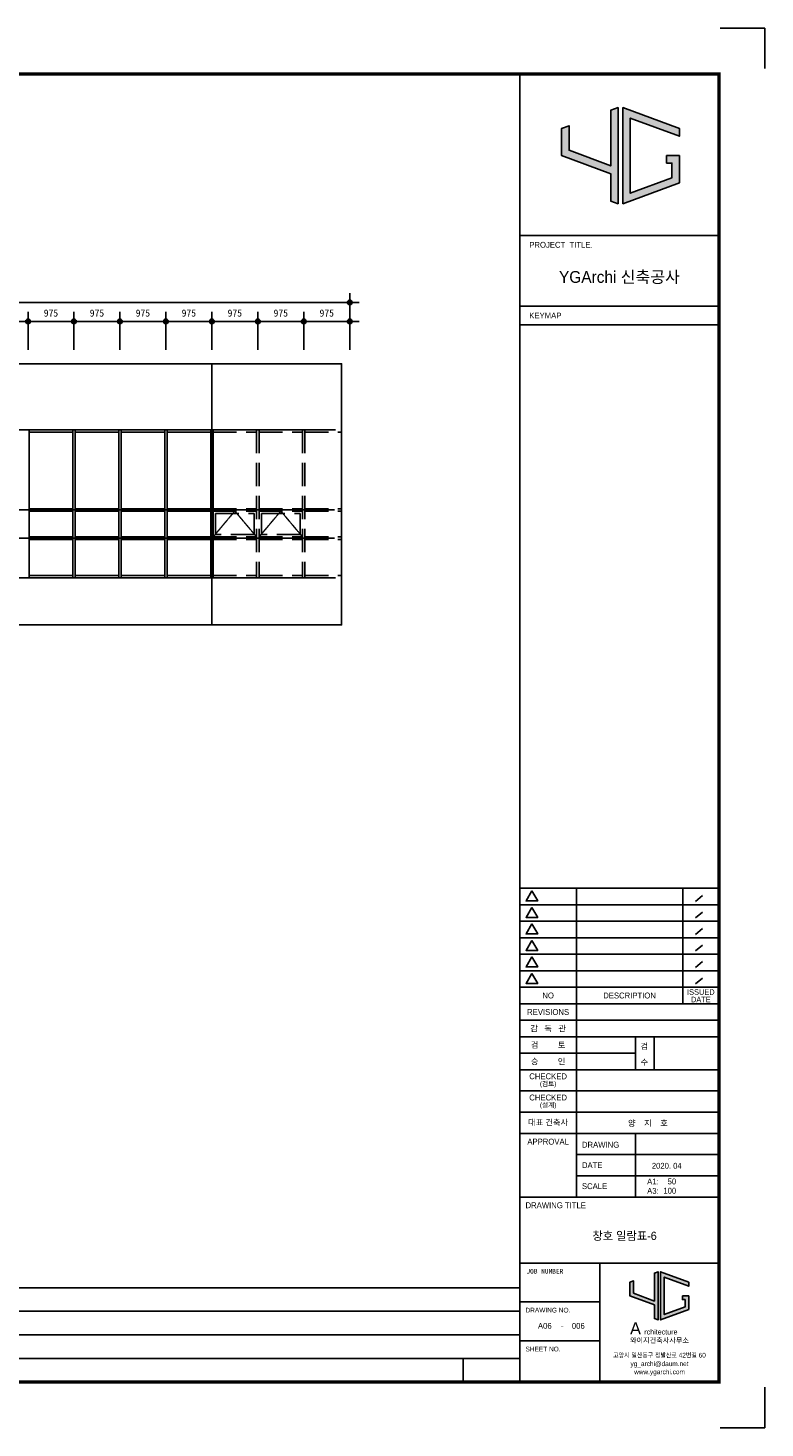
# Model space of a CAD drawing. Header units: millimetres. Extents: x 3445018 to 4174071, y -6064565 to -5122887.
# Tile 62 of 192: x 3906139 to 3921771, y -5615915 to -5586215. Entities that reach past the tile are written whole.
import ezdxf
from ezdxf.enums import TextEntityAlignment as Align

# ---------------------------------------------------------------- set-up
doc = ezdxf.new("R2010")
doc.units = ezdxf.units.MM
doc.header["$MEASUREMENT"] = 0
doc.linetypes.add('CEN', pattern=[66, 60, -2, 2, -2])
doc.linetypes.add('HID2', pattern=[3.5, 2.5, -1])
doc.layers.get('0').update_dxf_attribs({"linetype": 'CONTINUOUS'})
doc.layers.get('DEFPOINTS').update_dxf_attribs({"linetype": 'CONTINUOUS'})
for name, color, linetype in [('0-TEX(타이틀)', 2, 'CONTINUOUS'), ('3', 3, 'CONTINUOUS'), ('A_GE_CEN', 1, 'CEN'), ('A_GE_FORM', 7, 'CONTINUOUS'), ('A_GE_TEXT', 3, 'CONTINUOUS'), ('CEN', 13, 'CEN'), ('DIM', 7, 'CONTINUOUS'), ('TABLE', 7, 'CONTINUOUS'), ('WIN1', 4, 'CONTINUOUS'), ('WIN2', 9, 'CONTINUOUS')]:
    doc.layers.add(name, color=color, linetype=linetype)
doc.styles.add('HY울릉도 L', font='txt')
doc.styles.add('SDP-S', font='txt')
doc.styles.add('굴림', font='txt')
doc.styles.add('나눔고딕', font='txt')
doc.styles.add('돋움', font='txt')
doc.styles.add('스타일1', font='HYWULM.TTF')
doc.dimstyles.new('SMDI-3', dxfattribs={"dimtxt": 3, "dimasz": 1, "dimexe": 2, "dimexo": 3, "dimgap": 1, "dimtad": 1, "dimdsep": 46, "dimtxsty": 'HY울릉도 L', "dimblk": 'Z_DOT', "dimcen": 2.5, "dimdle": 1.5, "dimclrd": 1, "dimclre": 1, "dimclrt": 2, "dimadec": 0, "dimazin": 0, "dimtfac": 1, "dimtix": 1, "dimtmove": 2, "dimatfit": 3, "dimldrblk": 'Z_DOT', "dimfxl": 2, "dimtvp": 1, "dimtolj": 1, "dimtzin": 0, "dimarcsym": 0})

# ---------------------------------------------------------------- blocks, each defined once
blk = doc.blocks.new('werwwerw')
at = {"true_color": 0xf50000}
h = blk.add_hatch(color=1, dxfattribs=at)
h.dxf.hatch_style = 1
h.paths.add_polyline_path([(1770.34, 1804.71), (1770.34, 1809.72), (1768.84, 1809.16), (1768.84, 1803.61), (1778.84, 1799.9), (1778.84, 1794.35), (1780.34, 1793.79), (1780.34, 1813.42), (1778.84, 1812.87), (1778.84, 1801.5)])
h.paths.add_polyline_path([(1782.84, 1811.27), (1792.84, 1807.56), (1792.84, 1809.16), (1781.34, 1813.42), (1781.34, 1793.79), (1792.84, 1798.05), (1792.84, 1803.61), (1790.24, 1803.61), (1790.24, 1802.11), (1791.34, 1802.11), (1791.34, 1799.09), (1782.84, 1795.95)])
at = {"color": 1, "true_color": 0xf50000}
for points in [[(1770.34, 1809.72), (1768.84, 1809.16), (1768.84, 1803.61), (1778.84, 1799.9), (1778.84, 1794.35), (1780.34, 1793.79), (1780.34, 1813.42), (1778.84, 1812.87), (1778.84, 1801.5), (1770.34, 1804.71), (1770.34, 1809.72), (1768.84, 1809.16)], [(1790.24, 1803.61), (1792.84, 1803.61), (1792.84, 1798.05), (1781.34, 1793.79), (1781.34, 1813.42), (1792.84, 1809.16), (1792.84, 1807.56), (1782.84, 1811.27), (1782.84, 1795.95), (1791.34, 1799.09), (1791.34, 1802.11), (1790.24, 1802.11), (1790.24, 1802.11), (1790.24, 1803.61)]]:
    blk.add_lwpolyline(points, dxfattribs=at)
at = {"color": 1, "true_color": 0xf50000, "insert": (1768.9, 1792.85), "char_height": 5, "attachment_point": 1}
blk.add_mtext_dynamic_manual_height_columns('{\\fBroadway|b0|i0|c0|p82;A}', width=3.0726, gutter_width=12.5, heights=[0], dxfattribs=at)
at = {"insert": (1774.73, 1789.95), "char_height": 2.1, "attachment_point": 1}
blk.add_mtext_dynamic_manual_height_columns('{\\fBroadway|b0|i0|c0|p82;rchitecture}', width=17.5999, gutter_width=12.5, heights=[0], dxfattribs=at)
blk = doc.blocks.new('sheet _서영')
at = {"true_color": 0xf50000}
h = blk.add_hatch(color=1, dxfattribs=at)
h.dxf.hatch_style = 1
h.paths.add_polyline_path([(-361932.13, -1058516.3), (-361932.13, -1058505.89), (-361935.25, -1058507.04), (-361935.25, -1058518.6), (-361914.45, -1058526.3), (-361914.45, -1058537.86), (-361911.33, -1058539.01), (-361911.33, -1058498.18), (-361914.45, -1058499.34), (-361914.45, -1058522.97)])
h.paths.add_polyline_path([(-361906.13, -1058502.67), (-361885.33, -1058510.37), (-361885.33, -1058507.04), (-361909.25, -1058498.18), (-361909.25, -1058539.01), (-361885.33, -1058530.15), (-361885.33, -1058518.6), (-361890.73, -1058518.6), (-361890.73, -1058521.72), (-361888.45, -1058521.72), (-361888.45, -1058527.98), (-361906.13, -1058534.53)])
at = {"color": 1, "true_color": 0xf50000}
for points in [[(-361932.13, -1058505.89), (-361935.25, -1058507.04), (-361935.25, -1058518.6), (-361914.45, -1058526.3), (-361914.45, -1058537.86), (-361911.33, -1058539.01), (-361911.33, -1058498.18), (-361914.45, -1058499.34), (-361914.45, -1058522.97), (-361932.13, -1058516.3), (-361932.13, -1058505.89), (-361935.25, -1058507.04)], [(-361890.73, -1058518.6), (-361885.33, -1058518.6), (-361885.33, -1058530.15), (-361909.25, -1058539.01), (-361909.25, -1058498.18), (-361885.33, -1058507.04), (-361885.33, -1058510.37), (-361906.13, -1058502.67), (-361906.13, -1058534.53), (-361888.45, -1058527.98), (-361888.45, -1058521.72), (-361890.73, -1058521.72), (-361890.73, -1058521.72), (-361890.73, -1058518.6)]]:
    blk.add_lwpolyline(points, dxfattribs=at)
at = {"layer": 'A_GE_FORM'}
for p, q in [((-361848.99, -1058464.44), (-361867.99, -1058464.44)), ((-361848.99, -1058464.44), (-361848.99, -1058481.68)), ((-361848.99, -1059041.18), (-361848.99, -1059058.43)), ((-361848.99, -1059058.43), (-361867.99, -1059058.43))]:
    blk.add_line(p, q, dxfattribs=at)
at = {"layer": 'A_GE_FORM', "color": 161}
for p, q in [((-361952.99, -1058552.43), (-361868.99, -1058552.43)), ((-361952.99, -1058582.43), (-361868.99, -1058582.43)), ((-361952.99, -1058590.43), (-361868.99, -1058590.43)), ((-361952.99, -1058829.43), (-361868.89, -1058829.43)), ((-361928.99, -1058960.43), (-361928.99, -1058829.43)), ((-361883.91, -1058878.43), (-361883.91, -1058829.43)), ((-361875.5, -1058832.51), (-361878.46, -1058835.03)), ((-361952.99, -1058836.43), (-361868.89, -1058836.43)), ((-361875.5, -1058839.51), (-361878.46, -1058842.03)), ((-361952.99, -1058843.43), (-361868.89, -1058843.43)), ((-361875.5, -1058846.51), (-361878.46, -1058849.03)), ((-361952.99, -1058850.43), (-361868.89, -1058850.43)), ((-361952.99, -1058857.43), (-361868.89, -1058857.43)), ((-361875.5, -1058853.51), (-361878.46, -1058856.03)), ((-361875.5, -1058860.51), (-361878.46, -1058863.03)), ((-361952.99, -1058864.43), (-361868.89, -1058864.43)), ((-361875.5, -1058867.51), (-361878.46, -1058870.03)), ((-361952.99, -1058871.43), (-361868.89, -1058871.43)), ((-361952.99, -1058878.43), (-361868.49, -1058878.43)), ((-361952.99, -1058885.43), (-361868.49, -1058885.43)), ((-361952.99, -1058892.43), (-361868.49, -1058892.43)), ((-361903.99, -1058906.43), (-361903.99, -1058892.43)), ((-361895.99, -1058906.43), (-361895.99, -1058892.43)), ((-361952.99, -1058899.43), (-361903.99, -1058899.43)), ((-361952.99, -1058906.43), (-361868.49, -1058906.43)), ((-361952.99, -1058915.43), (-361868.49, -1058915.43)), ((-361952.99, -1058924.43), (-361868.49, -1058924.43)), ((-361952.99, -1058933.43), (-361868.49, -1058933.43)), ((-361903.99, -1058960.43), (-361903.99, -1058933.43)), ((-361928.99, -1058942.43), (-361868.49, -1058942.43)), ((-361928.99, -1058951.43), (-361868.49, -1058951.43)), ((-361952.99, -1058960.43), (-361868.49, -1058960.43)), ((-361952.99, -1058988.43), (-361868.49, -1058988.43)), ((-361918.99, -1059038.93), (-361918.99, -1058988.43)), ((-361952.99, -1059004.93), (-361918.99, -1059004.93)), ((-361952.99, -1059021.43), (-361918.99, -1059021.43))]:
    blk.add_line(p, q, dxfattribs=at)
at = {"layer": 'A_GE_FORM', "const_width": 1.5}
blk.add_lwpolyline([(-361868.49, -1059038.93), (-362670.49, -1059038.93), (-362670.49, -1058483.93), (-361868.49, -1058483.93)], close=True, dxfattribs=at)
at = {"layer": 'A_GE_FORM', "const_width": 0.6}
blk.add_lwpolyline([(-361952.99, -1059038.93), (-361952.99, -1058483.93)], dxfattribs=at)
at = {"layer": 'A_GE_FORM', "color": 7}
for points in [[(-361947.88, -1058830.55), (-361950.34, -1058834.82), (-361945.41, -1058834.82)], [(-361947.88, -1058837.55), (-361950.34, -1058841.82), (-361945.41, -1058841.82)], [(-361947.88, -1058844.55), (-361950.34, -1058848.82), (-361945.41, -1058848.82)], [(-361947.88, -1058851.55), (-361950.34, -1058855.82), (-361945.41, -1058855.82)], [(-361947.88, -1058858.55), (-361950.34, -1058862.82), (-361945.41, -1058862.82)], [(-361947.88, -1058865.55), (-361950.34, -1058869.82), (-361945.41, -1058869.82)]]:
    blk.add_lwpolyline(points, close=True, dxfattribs=at)
at = {"xscale": 1.04, "yscale": 1.04, "zscale": 1.04}
blk.add_blockref('werwwerw', (-363745.9, -1060878.12), dxfattribs=at)
at = {"insert": (-361906.28, -1059020.17), "char_height": 2.16, "attachment_point": 1, "line_spacing_factor": 0.9, "style": '스타일1'}
blk.add_mtext_dynamic_manual_height_columns('{\\f이사만루체 Medium|b0|i0|c129|p2;와이지건축사사무소}', width=30.417, gutter_width=10, heights=[0], dxfattribs=at)
at = {"layer": 'A_GE_TEXT'}
for s, height, style, p in [('PROJECT  TITLE.', 2.5, '돋움', (-361948.99, -1058556.43)), ('KEYMAP', 2.5, '돋움', (-361948.99, -1058586.43)), ('DRAWING', 2.5, '돋움', (-361926.65, -1058938.25)), ('DATE', 2.5, '돋움', (-361926.65, -1058946.92)), ('A1:', 2.5, '돋움', (-361898.99, -1058953.83)), ('SCALE', 2.5, '돋움', (-361926.65, -1058955.83)), ('A3:', 2.5, '돋움', (-361898.99, -1058957.83)), ('DRAWING TITLE', 2.5, '돋움', (-361950.58, -1058963.93)), ('JOB NUMBER', 2, '나눔고딕', (-361950.2, -1058991.93)), ('DRAWING NO.', 2, '돋움', (-361950.59, -1059008.43)), ('SHEET NO.', 2, '돋움', (-361950.59, -1059024.93))]:
    blk.add_text(s, height=height, dxfattribs=dict(at, style=style)).set_placement(p, align=Align.MIDDLE_LEFT)
for s, height, style, p in [('YGArchi 신축공사', 5, '굴림', (-361910.74, -1058570.06)), ('NO', 2.5, '돋움', (-361940.99, -1058874.93)), ('DESCRIPTION', 2.5, '돋움', (-361906.45, -1058874.93)), ('ISSUED', 2.4, '돋움', (-361876.2, -1058873.45)), ('DATE', 2.4, '돋움', (-361876.2, -1058876.65)), ('REVISIONS', 2.5, '돋움', (-361940.99, -1058881.93)), ('감   독   관', 2.5, '돋움', (-361940.99, -1058888.93)), ('검         토', 2.5, '돋움', (-361940.99, -1058895.93)), ('승         인', 2.5, '돋움', (-361940.99, -1058902.93)), ('CHECKED', 2.5, '돋움', (-361940.99, -1058909.21)), ('(검토)', 2, '돋움', (-361940.99, -1058912.39)), ('CHECKED', 2.5, '돋움', (-361940.99, -1058918.21)), ('(설계)', 2, '돋움', (-361940.99, -1058921.39)), ('대표 건축사', 2.5, '돋움', (-361940.99, -1058928.78)), ('APPROVAL', 2.5, '돋움', (-361940.99, -1058936.93)), ('-', 2.5, '나눔고딕', (-361934.99, -1059014.93))]:
    blk.add_text(s, height=height, dxfattribs=dict(at, style=style)).set_placement(p, align=Align.MIDDLE_CENTER)
at = {"layer": 'A_GE_TEXT', "style": '돋움'}
for s, p in [('검', (-361901.77, -1058897.75)), ('수', (-361901.77, -1058904.47))]:
    blk.add_text(s, height=2.5, dxfattribs=at).set_placement(p)
at = {"layer": 'A_GE_TEXT', "style": '돋움', "width": 0.9}
for s, p in [('고양시 일산동구 정발산로 42번길 60', (-361893.74, -1059027.54)), ('yg_archi@daum.net', (-361893.74, -1059031.18)), ('www.ygarchi.com', (-361893.74, -1059034.62))]:
    blk.add_text(s, height=2, dxfattribs=at).set_placement(p, align=Align.MIDDLE_CENTER)
blk = doc.blocks.new('Z_DOT')
at = {"layer": 'DIM', "color": 1, "ltscale": 3}
for p, q in [((-2, 0), (2, 0)), ((0, -2), (0, 2))]:
    blk.add_line(p, q, dxfattribs=at)
for radius in [0.5, 0.25]:
    blk.add_circle((0, 0), radius, dxfattribs=at)
blk = doc.blocks.new('*D703')
at = {"layer": 'DEFPOINTS', "color": 0, "ltscale": 3, "transparency": 16777216}
for p in [(3889439, -5592038), (3889439, -5593338), (3912964, -5593339)]:
    blk.add_point(p, dxfattribs=at)
at = {"layer": 'DIM', "color": 1, "lineweight": -2, "ltscale": 3, "transparency": 16777216}
for p, q in [((3889439, -5593038), (3889439, -5591838)), ((3912964, -5593039), (3912964, -5591838)), ((3912864, -5592038), (3889539, -5592038))]:
    blk.add_line(p, q, dxfattribs=at)
at = {"layer": 'DIM', "color": 1, "lineweight": -2, "ltscale": 3, "transparency": 16777216, "xscale": 100, "yscale": 100, "zscale": 100, "rotation": 180}
blk.add_blockref('Z_DOT', (3889439, -5592038), dxfattribs=at)
at = {"layer": 'DIM', "color": 1, "lineweight": -2, "ltscale": 3, "transparency": 16777216, "xscale": 100, "yscale": 100, "zscale": 100}
blk.add_blockref('Z_DOT', (3912964, -5592038), dxfattribs=at)
at = {"layer": 'DIM', "color": 2, "ltscale": 3, "transparency": 16777216, "insert": (3901201, -5591863), "char_height": 150, "attachment_point": 5, "style": 'SDP-S'}
blk.add_mtext('\\A1;35350', dxfattribs=at)
blk = doc.blocks.new('*D720')
at = {"layer": 'DEFPOINTS', "color": 0, "ltscale": 3, "transparency": 16777216}
for p in [(3906139, -5592438), (3905164, -5593338), (3906139, -5593339)]:
    blk.add_point(p, dxfattribs=at)
at = {"layer": 'DIM', "color": 1, "lineweight": -2, "ltscale": 3, "transparency": 16777216}
for p, q in [((3905164, -5593038), (3905164, -5592238)), ((3905264, -5592438), (3906039, -5592438)), ((3906139, -5593039), (3906139, -5592238))]:
    blk.add_line(p, q, dxfattribs=at)
at = {"layer": 'DIM', "color": 1, "lineweight": -2, "ltscale": 3, "transparency": 16777216, "xscale": 100, "yscale": 100, "zscale": 100, "rotation": 180}
blk.add_blockref('Z_DOT', (3905164, -5592438), dxfattribs=at)
at = {"layer": 'DIM', "color": 1, "lineweight": -2, "ltscale": 3, "transparency": 16777216, "xscale": 100, "yscale": 100, "zscale": 100}
blk.add_blockref('Z_DOT', (3906139, -5592438), dxfattribs=at)
at = {"layer": 'DIM', "color": 2, "ltscale": 3, "transparency": 16777216, "insert": (3905651, -5592263), "char_height": 150, "attachment_point": 5, "style": 'SDP-S'}
blk.add_mtext('\\A1;975', dxfattribs=at)
blk = doc.blocks.new('*D721')
at = {"layer": 'DEFPOINTS', "color": 0, "ltscale": 3, "transparency": 16777216}
for p in [(3907114, -5592438), (3906139, -5593338), (3907114, -5593339)]:
    blk.add_point(p, dxfattribs=at)
at = {"layer": 'DIM', "color": 1, "lineweight": -2, "ltscale": 3, "transparency": 16777216}
for p, q in [((3906139, -5593038), (3906139, -5592238)), ((3906239, -5592438), (3907014, -5592438)), ((3907114, -5593039), (3907114, -5592238))]:
    blk.add_line(p, q, dxfattribs=at)
at = {"layer": 'DIM', "color": 1, "lineweight": -2, "ltscale": 3, "transparency": 16777216, "xscale": 100, "yscale": 100, "zscale": 100, "rotation": 180}
blk.add_blockref('Z_DOT', (3906139, -5592438), dxfattribs=at)
at = {"layer": 'DIM', "color": 1, "lineweight": -2, "ltscale": 3, "transparency": 16777216, "xscale": 100, "yscale": 100, "zscale": 100}
blk.add_blockref('Z_DOT', (3907114, -5592438), dxfattribs=at)
at = {"layer": 'DIM', "color": 2, "ltscale": 3, "transparency": 16777216, "insert": (3906626, -5592263), "char_height": 150, "attachment_point": 5, "style": 'SDP-S'}
blk.add_mtext('\\A1;975', dxfattribs=at)
blk = doc.blocks.new('*D722')
at = {"layer": 'DEFPOINTS', "color": 0, "ltscale": 3, "transparency": 16777216}
for p in [(3908089, -5592438), (3907114, -5593338), (3908089, -5593339)]:
    blk.add_point(p, dxfattribs=at)
at = {"layer": 'DIM', "color": 1, "lineweight": -2, "ltscale": 3, "transparency": 16777216}
for p, q in [((3907114, -5593038), (3907114, -5592238)), ((3907214, -5592438), (3907989, -5592438)), ((3908089, -5593039), (3908089, -5592238))]:
    blk.add_line(p, q, dxfattribs=at)
at = {"layer": 'DIM', "color": 1, "lineweight": -2, "ltscale": 3, "transparency": 16777216, "xscale": 100, "yscale": 100, "zscale": 100, "rotation": 180}
blk.add_blockref('Z_DOT', (3907114, -5592438), dxfattribs=at)
at = {"layer": 'DIM', "color": 1, "lineweight": -2, "ltscale": 3, "transparency": 16777216, "xscale": 100, "yscale": 100, "zscale": 100}
blk.add_blockref('Z_DOT', (3908089, -5592438), dxfattribs=at)
at = {"layer": 'DIM', "color": 2, "ltscale": 3, "transparency": 16777216, "insert": (3907601, -5592263), "char_height": 150, "attachment_point": 5, "style": 'SDP-S'}
blk.add_mtext('\\A1;975', dxfattribs=at)
blk = doc.blocks.new('*D723')
at = {"layer": 'DEFPOINTS', "color": 0, "ltscale": 3, "transparency": 16777216}
for p in [(3909064, -5592438), (3908089, -5593338), (3909064, -5593339)]:
    blk.add_point(p, dxfattribs=at)
at = {"layer": 'DIM', "color": 1, "lineweight": -2, "ltscale": 3, "transparency": 16777216}
for p, q in [((3908089, -5593038), (3908089, -5592238)), ((3908189, -5592438), (3908964, -5592438)), ((3909064, -5593039), (3909064, -5592238))]:
    blk.add_line(p, q, dxfattribs=at)
at = {"layer": 'DIM', "color": 1, "lineweight": -2, "ltscale": 3, "transparency": 16777216, "xscale": 100, "yscale": 100, "zscale": 100, "rotation": 180}
blk.add_blockref('Z_DOT', (3908089, -5592438), dxfattribs=at)
at = {"layer": 'DIM', "color": 1, "lineweight": -2, "ltscale": 3, "transparency": 16777216, "xscale": 100, "yscale": 100, "zscale": 100}
blk.add_blockref('Z_DOT', (3909064, -5592438), dxfattribs=at)
at = {"layer": 'DIM', "color": 2, "ltscale": 3, "transparency": 16777216, "insert": (3908576, -5592263), "char_height": 150, "attachment_point": 5, "style": 'SDP-S'}
blk.add_mtext('\\A1;975', dxfattribs=at)
blk = doc.blocks.new('*D724')
at = {"layer": 'DEFPOINTS', "color": 0, "ltscale": 3, "transparency": 16777216}
for p in [(3910039, -5592438), (3909064, -5593338), (3910039, -5593339)]:
    blk.add_point(p, dxfattribs=at)
at = {"layer": 'DIM', "color": 1, "lineweight": -2, "ltscale": 3, "transparency": 16777216}
for p, q in [((3909064, -5593038), (3909064, -5592238)), ((3909164, -5592438), (3909939, -5592438)), ((3910039, -5593039), (3910039, -5592238))]:
    blk.add_line(p, q, dxfattribs=at)
at = {"layer": 'DIM', "color": 1, "lineweight": -2, "ltscale": 3, "transparency": 16777216, "xscale": 100, "yscale": 100, "zscale": 100, "rotation": 180}
blk.add_blockref('Z_DOT', (3909064, -5592438), dxfattribs=at)
at = {"layer": 'DIM', "color": 1, "lineweight": -2, "ltscale": 3, "transparency": 16777216, "xscale": 100, "yscale": 100, "zscale": 100}
blk.add_blockref('Z_DOT', (3910039, -5592438), dxfattribs=at)
at = {"layer": 'DIM', "color": 2, "ltscale": 3, "transparency": 16777216, "insert": (3909551, -5592263), "char_height": 150, "attachment_point": 5, "style": 'SDP-S'}
blk.add_mtext('\\A1;975', dxfattribs=at)
blk = doc.blocks.new('*D725')
at = {"layer": 'DEFPOINTS', "color": 0, "ltscale": 3, "transparency": 16777216}
for p in [(3911014, -5592438), (3910039, -5593338), (3911014, -5593339)]:
    blk.add_point(p, dxfattribs=at)
at = {"layer": 'DIM', "color": 1, "lineweight": -2, "ltscale": 3, "transparency": 16777216}
for p, q in [((3910039, -5593038), (3910039, -5592238)), ((3910139, -5592438), (3910914, -5592438)), ((3911014, -5593039), (3911014, -5592238))]:
    blk.add_line(p, q, dxfattribs=at)
at = {"layer": 'DIM', "color": 1, "lineweight": -2, "ltscale": 3, "transparency": 16777216, "xscale": 100, "yscale": 100, "zscale": 100, "rotation": 180}
blk.add_blockref('Z_DOT', (3910039, -5592438), dxfattribs=at)
at = {"layer": 'DIM', "color": 1, "lineweight": -2, "ltscale": 3, "transparency": 16777216, "xscale": 100, "yscale": 100, "zscale": 100}
blk.add_blockref('Z_DOT', (3911014, -5592438), dxfattribs=at)
at = {"layer": 'DIM', "color": 2, "ltscale": 3, "transparency": 16777216, "insert": (3910526, -5592263), "char_height": 150, "attachment_point": 5, "style": 'SDP-S'}
blk.add_mtext('\\A1;975', dxfattribs=at)
blk = doc.blocks.new('*D726')
at = {"layer": 'DEFPOINTS', "color": 0, "ltscale": 3, "transparency": 16777216}
for p in [(3911989, -5592438), (3911014, -5593338), (3911989, -5593339)]:
    blk.add_point(p, dxfattribs=at)
at = {"layer": 'DIM', "color": 1, "lineweight": -2, "ltscale": 3, "transparency": 16777216}
for p, q in [((3911014, -5593038), (3911014, -5592238)), ((3911114, -5592438), (3911889, -5592438)), ((3911989, -5593039), (3911989, -5592238))]:
    blk.add_line(p, q, dxfattribs=at)
at = {"layer": 'DIM', "color": 1, "lineweight": -2, "ltscale": 3, "transparency": 16777216, "xscale": 100, "yscale": 100, "zscale": 100, "rotation": 180}
blk.add_blockref('Z_DOT', (3911014, -5592438), dxfattribs=at)
at = {"layer": 'DIM', "color": 1, "lineweight": -2, "ltscale": 3, "transparency": 16777216, "xscale": 100, "yscale": 100, "zscale": 100}
blk.add_blockref('Z_DOT', (3911989, -5592438), dxfattribs=at)
at = {"layer": 'DIM', "color": 2, "ltscale": 3, "transparency": 16777216, "insert": (3911501, -5592263), "char_height": 150, "attachment_point": 5, "style": 'SDP-S'}
blk.add_mtext('\\A1;975', dxfattribs=at)
blk = doc.blocks.new('*D727')
at = {"layer": 'DEFPOINTS', "color": 0, "ltscale": 3, "transparency": 16777216}
for p in [(3912964, -5592438), (3911989, -5593338), (3912964, -5593339)]:
    blk.add_point(p, dxfattribs=at)
at = {"layer": 'DIM', "color": 1, "lineweight": -2, "ltscale": 3, "transparency": 16777216}
for p, q in [((3911989, -5593038), (3911989, -5592238)), ((3912089, -5592438), (3912864, -5592438)), ((3912964, -5593039), (3912964, -5592238))]:
    blk.add_line(p, q, dxfattribs=at)
at = {"layer": 'DIM', "color": 1, "lineweight": -2, "ltscale": 3, "transparency": 16777216, "xscale": 100, "yscale": 100, "zscale": 100, "rotation": 180}
blk.add_blockref('Z_DOT', (3911989, -5592438), dxfattribs=at)
at = {"layer": 'DIM', "color": 1, "lineweight": -2, "ltscale": 3, "transparency": 16777216, "xscale": 100, "yscale": 100, "zscale": 100}
blk.add_blockref('Z_DOT', (3912964, -5592438), dxfattribs=at)
at = {"layer": 'DIM', "color": 2, "ltscale": 3, "transparency": 16777216, "insert": (3912476, -5592263), "char_height": 150, "attachment_point": 5, "style": 'SDP-S'}
blk.add_mtext('\\A1;975', dxfattribs=at)

msp = doc.modelspace()

# ---------------------------------------------------------------- linework, layer by layer
at = {"layer": 'A_GE_CEN', "ltscale": 200}
for p, q in [((3910038.668, -5598878.766), (3910038.668, -5593338.73)), ((3887438.067, -5594737.738), (3912788.067, -5594737.738)), ((3887438.067, -5596437.738), (3912788.067, -5596437.738)), ((3887438.067, -5597037.738), (3912788.067, -5597037.738)), ((3887438.668, -5597877.738), (3912788.668, -5597877.738))]:
    msp.add_line(p, q, dxfattribs=at)
at = {"layer": 'CEN', "color": 252, "linetype": 'HID2', "true_color": 0x939598}
for points in [[(3910063.668, -5597012.738), (3910526.168, -5596462.738), (3910988.668, -5597012.738)], [(3911038.668, -5597012.738), (3911501.168, -5596462.738), (3911963.668, -5597012.738)]]:
    msp.add_lwpolyline(points, dxfattribs=at)
at = {"layer": 'DEFPOINTS', "color": 146, "ltscale": 200, "true_color": 0x105689}
msp.add_lwpolyline([(3887438.668, -5593338.73), (3912788.668, -5593338.73), (3912788.668, -5598878.766), (3887438.668, -5598878.766)], close=True, dxfattribs=at)
at = {"layer": 'TABLE', "color": 8}
for p, q in [((3880696.4, -5612939.949), (3916571.4, -5612939.949)), ((3883696.4, -5613439.949), (3916571.4, -5613439.949)), ((3880696.4, -5613939.949), (3916571.4, -5613939.949)), ((3880696.4, -5614439.949), (3916571.4, -5614439.949)), ((3915371.4, -5614439.949), (3915371.4, -5614939.949))]:
    msp.add_line(p, q, dxfattribs=at)
at = {"layer": 'WIN1', "ltscale": 200}
for p, q in [((3889438.668, -5594737.738), (3910063.668, -5594737.738)), ((3906163.668, -5594737.738), (3906163.668, -5597877.738)), ((3906163.668, -5594787.738), (3907088.668, -5594787.738)), ((3907088.668, -5594737.738), (3907088.668, -5597877.738)), ((3907138.668, -5594737.738), (3907138.668, -5597877.738)), ((3907138.668, -5594787.738), (3908063.668, -5594787.738)), ((3908063.668, -5594737.738), (3908063.668, -5597877.738)), ((3908113.668, -5594737.738), (3908113.668, -5597877.738)), ((3908113.668, -5594787.738), (3909038.668, -5594787.738)), ((3909038.668, -5594737.738), (3909038.668, -5597877.738)), ((3909088.668, -5594737.738), (3909088.668, -5597877.738)), ((3909088.668, -5594787.738), (3910013.668, -5594787.738)), ((3910013.668, -5594737.738), (3910013.668, -5597877.738)), ((3910063.668, -5594737.738), (3910063.668, -5597877.738)), ((3906163.668, -5596412.738), (3907088.668, -5596412.738)), ((3906163.668, -5596462.738), (3907088.668, -5596462.738)), ((3907138.668, -5596412.738), (3908063.668, -5596412.738)), ((3907138.668, -5596462.738), (3908063.668, -5596462.738)), ((3908113.668, -5596412.738), (3909038.668, -5596412.738)), ((3908113.668, -5596462.738), (3909038.668, -5596462.738)), ((3909088.668, -5596412.738), (3910013.668, -5596412.738)), ((3909088.668, -5596462.738), (3910013.668, -5596462.738)), ((3906163.668, -5597012.738), (3907088.668, -5597012.738)), ((3906163.668, -5597062.738), (3907088.668, -5597062.738)), ((3907138.668, -5597012.738), (3908063.668, -5597012.738)), ((3907138.668, -5597062.738), (3908063.668, -5597062.738)), ((3908113.668, -5597012.738), (3909038.668, -5597012.738)), ((3908113.668, -5597062.738), (3909038.668, -5597062.738)), ((3909088.668, -5597012.738), (3910013.668, -5597012.738)), ((3909088.668, -5597062.738), (3910013.668, -5597062.738)), ((3906163.668, -5597827.738), (3907088.668, -5597827.738)), ((3907138.668, -5597827.738), (3908063.668, -5597827.738)), ((3908113.668, -5597827.738), (3909038.668, -5597827.738)), ((3909088.668, -5597827.738), (3910013.668, -5597827.738)), ((3889438.668, -5597877.738), (3910063.668, -5597877.738))]:
    msp.add_line(p, q, dxfattribs=at)
at = {"layer": 'WIN1', "color": 252, "linetype": 'HID2', "ltscale": 200, "true_color": 0x939598}
for p, q in [((3910063.668, -5594737.738), (3912788.668, -5594737.738)), ((3910063.668, -5594787.738), (3910988.668, -5594787.738)), ((3910988.668, -5594737.738), (3910988.668, -5597877.738)), ((3911038.668, -5594737.738), (3911038.668, -5597877.738)), ((3911038.668, -5594787.738), (3911963.668, -5594787.738)), ((3911963.668, -5594737.738), (3911963.668, -5597877.738)), ((3912013.668, -5594737.738), (3912013.668, -5597877.738)), ((3912013.668, -5594787.738), (3912788.668, -5594787.738)), ((3910063.668, -5596412.738), (3910988.668, -5596412.738)), ((3910063.668, -5596462.738), (3910988.668, -5596462.738)), ((3911038.668, -5596412.738), (3911963.668, -5596412.738)), ((3911038.668, -5596462.738), (3911963.668, -5596462.738)), ((3912013.668, -5596412.738), (3912788.668, -5596412.738)), ((3912013.668, -5596462.738), (3912788.668, -5596462.738)), ((3910063.668, -5597012.738), (3910988.668, -5597012.738)), ((3910063.668, -5597062.738), (3910988.668, -5597062.738)), ((3911038.668, -5597012.738), (3911963.668, -5597012.738)), ((3911038.668, -5597062.738), (3911963.668, -5597062.738)), ((3912013.668, -5597012.738), (3912788.668, -5597012.738)), ((3912013.668, -5597062.738), (3912788.668, -5597062.738)), ((3910063.668, -5597827.738), (3910988.668, -5597827.738)), ((3911038.668, -5597827.738), (3911963.668, -5597827.738)), ((3912013.668, -5597827.738), (3912788.668, -5597827.738)), ((3910063.668, -5597877.738), (3912788.668, -5597877.738))]:
    msp.add_line(p, q, dxfattribs=at)
at = {"layer": 'WIN2', "color": 252, "linetype": 'HID2', "ltscale": 200, "true_color": 0x939598}
for points in [[(3910113.668, -5596512.738), (3910938.668, -5596512.738), (3910938.668, -5596962.738), (3910113.668, -5596962.738)], [(3911088.668, -5596512.738), (3911913.668, -5596512.738), (3911913.668, -5596962.738), (3911088.668, -5596962.738)]]:
    msp.add_lwpolyline(points, close=True, dxfattribs=at)

# ---------------------------------------------------------------- block references
at = {"layer": '3', "xscale": 50, "yscale": 50, "zscale": 50}
msp.add_blockref('sheet _서영', (22014220.9, 47337006.801), dxfattribs=at)

# ---------------------------------------------------------------- texts
at = {"layer": '0-TEX(타이틀)', "style": '굴림'}
for s, height, p in [('양    지    호', 125, (3919711.119, -5609448.95)), ('2020. 04', 124.3333, (3920004.133, -5610352.533)), ('50', 124.3333, (3919887.133, -5610684.141)), ('100', 124.3333, (3919887.133, -5610881.24)), ('A06', 125, (3917246.042, -5613748.435)), ('006', 125, (3917947.802, -5613748.435))]:
    msp.add_text(s, height=height, dxfattribs=at).set_placement(p, align=Align.MIDDLE_RIGHT)
msp.add_text('창호 일람표-6', height=175, dxfattribs=at).set_placement((3918792.895, -5611838.693), align=Align.MIDDLE_CENTER)

# ---------------------------------------------------------------- dimensions: what is measured, and where the dimension line sits
at = {"layer": 'DIM', "ltscale": 3}
dim = msp.add_linear_dim(base=(3889438.668, -5592037.702), p1=(3912963.668, -5593338.73), p2=(3889438.668, -5593337.702), text='35350', dimstyle='SMDI-3', override={"dimscale": 100, "dimtxt": 1.5, "dimtxsty": 'SDP-S'}, dxfattribs=at)
dim.commit()
dim.dimension.update_dxf_attribs({"geometry": '*D703', "text_midpoint": (3901201.168, -5591862.6)})
for base, p1, p2, picture, middle in [((3906138.668, -5592437.723), (3905163.668, -5593337.702), (3906138.668, -5593338.73), '*D720', (3905651.168, -5592262.621)), ((3907113.668, -5592437.723), (3906138.668, -5593337.702), (3907113.668, -5593338.73), '*D721', (3906626.168, -5592262.621)), ((3908088.668, -5592437.723), (3907113.668, -5593337.702), (3908088.668, -5593338.73), '*D722', (3907601.168, -5592262.621)), ((3909063.668, -5592437.723), (3908088.668, -5593337.702), (3909063.668, -5593338.73), '*D723', (3908576.168, -5592262.621)), ((3910038.668, -5592437.723), (3909063.668, -5593337.702), (3910038.668, -5593338.73), '*D724', (3909551.168, -5592262.621)), ((3911013.668, -5592437.723), (3910038.668, -5593337.702), (3911013.668, -5593338.73), '*D725', (3910526.168, -5592262.621)), ((3911988.668, -5592437.723), (3911013.668, -5593337.702), (3911988.668, -5593338.73), '*D726', (3911501.168, -5592262.621)), ((3912963.668, -5592437.723), (3911988.668, -5593337.702), (3912963.668, -5593338.73), '*D727', (3912476.168, -5592262.621))]:
    dim = msp.add_linear_dim(base=base, p1=p1, p2=p2, angle=180, dimstyle='SMDI-3', override={"dimscale": 100, "dimtxt": 1.5, "dimtxsty": 'SDP-S'}, dxfattribs=at)
    dim.commit()
    dim.dimension.update_dxf_attribs({"geometry": picture, "text_midpoint": middle})

doc.saveas('drawing.dxf')
